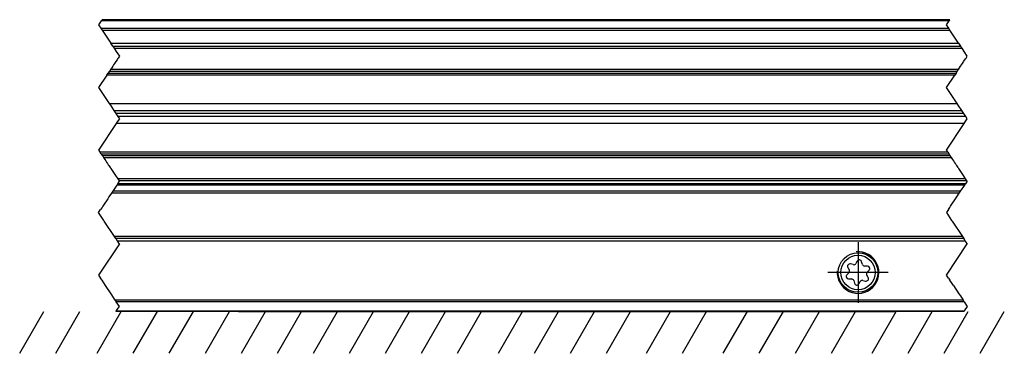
# Model space of a CAD drawing. Header units: millimetres. Extents: x -746 to 1006, y -92 to 517.
# Tile 39 of 59: x -229 to -134, y 205 to 237. Entities that reach past the tile are written whole.
import ezdxf

# ---------------------------------------------------------------- set-up
doc = ezdxf.new("R2010")
doc.units = ezdxf.units.MM
doc.linetypes.add('DOT_CENTER', pattern=[14, 12, -1, 0, -1])
doc.layers.add('1', color=7, linetype='Continuous')

# ---------------------------------------------------------------- blocks, each defined once
blk = doc.blocks.new('REGLA_SV2-620-T__19', base_point=(-529.95, 218.55))
at = {"color": 2, "linetype": 'DOT_CENTER'}
for p, q in [((-221.11, 236.45), (-221.376, 236.05)), ((-221.043, 236.55), (-221.11, 236.45)), ((-139.961, 236.05), (-139.695, 236.45)), ((-139.695, 236.45), (-139.628, 236.55)), ((-221.376, 236.05), (-221.163, 235.73)), ((-221.163, 235.73), (-221.04, 235.545)), ((-221.04, 235.545), (-220.205, 234.292)), ((-139.748, 235.73), (-139.961, 236.05)), ((-139.625, 235.545), (-139.748, 235.73)), ((-138.79, 234.292), (-139.625, 235.545)), ((-220.015, 234.008), (-220.205, 234.292)), ((-220.015, 234.008), (-219.882, 233.808)), ((-219.882, 233.808), (-219.677, 233.501)), ((-138.79, 234.292), (-138.6, 234.008)), ((-138.467, 233.808), (-138.6, 234.008)), ((-138.262, 233.501), (-138.467, 233.808)), ((-219.6, 232.715), (-219.724, 232.528)), ((-219.677, 233.501), (-219.376, 233.05)), ((-219.543, 232.8), (-219.6, 232.715)), ((-219.52, 232.834), (-219.543, 232.8)), ((-219.497, 232.869), (-219.52, 232.834)), ((-219.376, 233.05), (-219.497, 232.869)), ((-138.309, 232.528), (-138.185, 232.715)), ((-137.961, 233.05), (-138.262, 233.501)), ((-138.185, 232.715), (-138.128, 232.8)), ((-138.128, 232.8), (-138.105, 232.834)), ((-138.105, 232.834), (-138.082, 232.869)), ((-138.082, 232.869), (-137.961, 233.05)), ((-220.306, 231.656), (-220.354, 231.583)), ((-220.221, 231.783), (-220.306, 231.656)), ((-220.115, 231.941), (-220.221, 231.783)), ((-220.015, 232.092), (-220.115, 231.941)), ((-219.935, 232.212), (-220.015, 232.092)), ((-219.841, 232.354), (-219.935, 232.212)), ((-219.772, 232.457), (-219.841, 232.354)), ((-219.724, 232.528), (-219.772, 232.457)), ((-138.939, 231.583), (-138.891, 231.656)), ((-138.891, 231.656), (-138.806, 231.783)), ((-138.806, 231.783), (-138.7, 231.941)), ((-138.7, 231.941), (-138.6, 232.092)), ((-138.6, 232.092), (-138.52, 232.212)), ((-138.52, 232.212), (-138.426, 232.354)), ((-138.426, 232.354), (-138.357, 232.457)), ((-138.357, 232.457), (-138.309, 232.528)), ((-220.583, 231.24), (-221.376, 230.05)), ((-220.583, 231.24), (-220.452, 231.437)), ((-220.354, 231.583), (-220.452, 231.437)), ((-139.961, 230.05), (-139.168, 231.24)), ((-139.037, 231.437), (-139.168, 231.24)), ((-139.037, 231.437), (-138.939, 231.583)), ((-221.376, 230.05), (-220.343, 228.5)), ((-138.928, 228.5), (-139.961, 230.05)), ((-220.343, 228.5), (-220.244, 228.351)), ((-220.244, 228.351), (-219.902, 227.838)), ((-138.829, 228.351), (-138.928, 228.5)), ((-138.487, 227.838), (-138.829, 228.351)), ((-219.902, 227.838), (-219.71, 227.55)), ((-219.71, 227.55), (-219.517, 227.262)), ((-219.376, 227.05), (-219.577, 226.749)), ((-219.517, 227.262), (-219.376, 227.05)), ((-138.295, 227.55), (-138.487, 227.838)), ((-138.102, 227.262), (-138.295, 227.55)), ((-138.162, 226.749), (-137.961, 227.05)), ((-137.961, 227.05), (-138.102, 227.262)), ((-219.676, 226.6), (-221.376, 224.05)), ((-219.577, 226.749), (-219.676, 226.6)), ((-139.961, 224.05), (-138.261, 226.6)), ((-138.261, 226.6), (-138.162, 226.749)), ((-221.376, 224.05), (-221.249, 223.86)), ((-221.118, 223.663), (-221.249, 223.86)), ((-221.118, 223.663), (-221.021, 223.517)), ((-221.021, 223.517), (-220.972, 223.444)), ((-220.972, 223.444), (-220.888, 223.317)), ((-220.888, 223.317), (-220.778, 223.153)), ((-220.778, 223.153), (-220.681, 223.008)), ((-139.834, 223.86), (-139.961, 224.05)), ((-139.834, 223.86), (-139.703, 223.663)), ((-139.606, 223.517), (-139.703, 223.663)), ((-139.557, 223.444), (-139.606, 223.517)), ((-139.473, 223.317), (-139.557, 223.444)), ((-139.363, 223.153), (-139.473, 223.317)), ((-139.266, 223.008), (-139.363, 223.153)), ((-220.681, 223.008), (-220.602, 222.888)), ((-220.602, 222.888), (-220.507, 222.746)), ((-220.507, 222.746), (-220.438, 222.643)), ((-220.438, 222.643), (-220.391, 222.572)), ((-220.391, 222.572), (-220.266, 222.385)), ((-220.21, 222.3), (-220.266, 222.385)), ((-220.21, 222.3), (-220.187, 222.266)), ((-220.187, 222.266), (-219.742, 221.599)), ((-139.187, 222.888), (-139.266, 223.008)), ((-139.092, 222.746), (-139.187, 222.888)), ((-139.023, 222.643), (-139.092, 222.746)), ((-138.976, 222.572), (-139.023, 222.643)), ((-138.851, 222.385), (-138.976, 222.572)), ((-138.851, 222.385), (-138.795, 222.3)), ((-138.772, 222.266), (-138.795, 222.3)), ((-138.327, 221.599), (-138.772, 222.266)), ((-219.742, 221.599), (-219.538, 221.292)), ((-219.538, 221.292), (-219.404, 221.092)), ((-138.123, 221.292), (-138.327, 221.599)), ((-137.989, 221.092), (-138.123, 221.292)), ((-219.627, 220.674), (-220.018, 220.087)), ((-219.616, 220.691), (-219.627, 220.674)), ((-219.538, 220.808), (-219.616, 220.691)), ((-219.538, 220.808), (-219.376, 221.05)), ((-219.376, 221.05), (-219.404, 221.092)), ((-138.603, 220.087), (-138.212, 220.674)), ((-138.212, 220.674), (-138.201, 220.691)), ((-138.201, 220.691), (-138.123, 220.808)), ((-137.961, 221.05), (-138.123, 220.808)), ((-137.989, 221.092), (-137.961, 221.05)), ((-220.496, 219.37), (-220.91, 218.75)), ((-220.373, 219.555), (-220.496, 219.37)), ((-220.14, 219.905), (-220.373, 219.555)), ((-220.018, 220.087), (-220.14, 219.905)), ((-139.495, 218.75), (-139.081, 219.37)), ((-139.081, 219.37), (-138.958, 219.555)), ((-138.958, 219.555), (-138.725, 219.905)), ((-138.725, 219.905), (-138.603, 220.087)), ((-220.976, 218.65), (-221.043, 218.55)), ((-220.91, 218.75), (-220.976, 218.65)), ((-139.628, 218.55), (-139.561, 218.65)), ((-139.561, 218.65), (-139.495, 218.75))]:
    blk.add_line(p, q, dxfattribs=at)
at = {"color": 3, "linetype": 'Continuous'}
for p, q in [((-139.695, 236.45), (-221.11, 236.45)), ((-221.163, 235.73), (-139.748, 235.73)), ((-221.04, 235.545), (-139.625, 235.545)), ((-220.205, 234.292), (-138.79, 234.292)), ((-219.882, 233.808), (-138.467, 233.808)), ((-138.806, 231.783), (-220.221, 231.783)), ((-139.168, 231.24), (-220.583, 231.24)), ((-220.452, 231.437), (-139.037, 231.437)), ((-221.249, 223.86), (-139.834, 223.86)), ((-139.703, 223.663), (-221.118, 223.663)), ((-220.888, 223.317), (-139.473, 223.317)), ((-138.123, 221.292), (-219.538, 221.292)), ((-138.123, 220.808), (-219.538, 220.808))]:
    blk.add_line(p, q, dxfattribs=at)
at = {"color": 7, "linetype": 'Continuous'}
for p, q in [((-139.628, 236.55), (-221.043, 236.55)), ((-220.015, 234.008), (-138.6, 234.008)), ((-138.939, 231.583), (-220.354, 231.583)), ((-220.343, 228.5), (-138.928, 228.5)), ((-219.902, 227.838), (-138.487, 227.838)), ((-138.295, 227.55), (-219.71, 227.55)), ((-138.102, 227.262), (-219.517, 227.262)), ((-138.261, 226.6), (-219.676, 226.6)), ((-221.021, 223.517), (-139.606, 223.517)), ((-137.989, 221.092), (-219.404, 221.092))]:
    blk.add_line(p, q, dxfattribs=at)
blk = doc.blocks.new('SOPORTE_SV2-T__20', base_point=(-532.95, 208.55))
at = {"color": 2, "linetype": 'DOT_CENTER'}
for p, q in [((-219.627, 220.674), (-220.018, 220.087)), ((-219.616, 220.691), (-219.627, 220.674)), ((-138.603, 220.087), (-138.212, 220.674)), ((-138.212, 220.674), (-138.201, 220.691)), ((-220.496, 219.37), (-220.91, 218.75)), ((-220.373, 219.555), (-220.496, 219.37)), ((-220.14, 219.905), (-220.373, 219.555)), ((-220.018, 220.087), (-220.14, 219.905)), ((-139.495, 218.75), (-139.081, 219.37)), ((-139.081, 219.37), (-138.958, 219.555)), ((-138.958, 219.555), (-138.725, 219.905)), ((-138.725, 219.905), (-138.603, 220.087)), ((-221.043, 218.55), (-221.176, 218.35)), ((-220.976, 218.65), (-221.043, 218.55)), ((-220.91, 218.75), (-220.976, 218.65)), ((-139.761, 218.35), (-139.628, 218.55)), ((-139.628, 218.55), (-139.561, 218.65)), ((-139.561, 218.65), (-139.495, 218.75)), ((-221.376, 218.05), (-221.176, 218.35)), ((-220.876, 217.3), (-221.376, 218.05)), ((-139.761, 218.35), (-139.961, 218.05)), ((-139.961, 218.05), (-139.461, 217.3)), ((-220.876, 217.3), (-220.828, 217.228)), ((-219.843, 215.75), (-220.828, 217.228)), ((-139.413, 217.228), (-139.461, 217.3)), ((-139.413, 217.228), (-138.428, 215.75)), ((-219.71, 215.55), (-219.843, 215.75)), ((-138.428, 215.75), (-138.295, 215.55)), ((-219.376, 215.05), (-221.376, 212.05)), ((-219.71, 215.55), (-219.576, 215.35)), ((-219.576, 215.35), (-219.478, 215.202)), ((-219.392, 215.074), (-219.478, 215.202)), ((-219.392, 215.074), (-219.376, 215.05)), ((-139.961, 212.05), (-137.961, 215.05)), ((-138.161, 215.35), (-138.295, 215.55)), ((-138.063, 215.202), (-138.161, 215.35)), ((-137.977, 215.074), (-138.063, 215.202)), ((-137.961, 215.05), (-137.977, 215.074)), ((-221.376, 212.05), (-221.176, 211.75)), ((-139.761, 211.75), (-139.961, 212.05)), ((-221.043, 211.55), (-221.176, 211.75)), ((-220.71, 211.05), (-221.043, 211.55)), ((-220.176, 210.25), (-220.71, 211.05)), ((-139.761, 211.75), (-139.628, 211.55)), ((-139.295, 211.05), (-139.628, 211.55)), ((-139.295, 211.05), (-138.761, 210.25)), ((-219.765, 209.633), (-220.176, 210.25)), ((-138.761, 210.25), (-138.628, 210.05)), ((-138.628, 210.05), (-138.35, 209.633)), ((-219.765, 209.633), (-219.671, 209.491)), ((-219.376, 209.05), (-219.671, 209.491)), ((-219.671, 208.609), (-219.376, 209.05)), ((-138.256, 209.491), (-138.35, 209.633)), ((-138.256, 209.491), (-137.961, 209.05)), ((-137.961, 209.05), (-138.256, 208.609)), ((-219.671, 208.609), (-219.71, 208.55)), ((-138.295, 208.55), (-138.256, 208.609))]:
    blk.add_line(p, q, dxfattribs=at)
at = {"color": 3, "linetype": 'Continuous'}
for p, q in [((-138.212, 220.674), (-219.627, 220.674)), ((-138.725, 219.905), (-220.14, 219.905)), ((-138.603, 220.087), (-220.018, 220.087)), ((-138.428, 215.75), (-219.843, 215.75)), ((-219.576, 215.35), (-138.161, 215.35)), ((-138.35, 209.633), (-219.765, 209.633)), ((-138.256, 209.491), (-219.671, 209.491)), ((-219.671, 208.609), (-138.256, 208.609))]:
    blk.add_line(p, q, dxfattribs=at)
at = {"color": 7, "linetype": 'Continuous'}
for p, q in [((-138.201, 220.691), (-219.616, 220.691)), ((-138.295, 215.55), (-219.71, 215.55)), ((-149.431, 212.777), (-149.302, 212.548)), ((-148.913, 213.055), (-149.174, 213.117)), ((-148.528, 213.387), (-148.657, 213.164)), ((-148.031, 213.081), (-148.104, 213.334)), ((-147.546, 212.911), (-147.81, 212.914)), ((-149.336, 212.272), (-149.519, 212.083)), ((-147.469, 211.823), (-147.598, 212.052)), ((-147.564, 212.328), (-147.381, 212.517)), ((-149.354, 211.689), (-149.09, 211.686)), ((-148.869, 211.518), (-148.796, 211.266)), ((-148.373, 211.212), (-148.239, 211.439)), ((-147.983, 211.546), (-147.727, 211.483)), ((-138.295, 208.55), (-219.71, 208.55))]:
    blk.add_line(p, q, dxfattribs=at)
for radius in [1.9, 1.65]:
    blk.add_circle((-148.45, 212.3), radius, dxfattribs=at)
for centre, start, end in [((-149.228, 212.891), 76.54205, 209.43438), ((-148.858, 213.281), 256.54205, 329.84805), ((-148.327, 213.27), 16.12838, 149.84805), ((-147.807, 213.146), 196.12838, 269.43438), ((-147.549, 212.678), 316.12838, 89.43438), ((-149.351, 211.922), 136.12838, 269.43438), ((-149.504, 212.434), 316.12838, 29.43438), ((-147.672, 211.709), 256.12838, 29.43438), ((-147.396, 212.166), 136.12838, 209.43438), ((-149.093, 211.454), 16.12938, 89.43438), ((-148.573, 211.33), 196.12938, 329.43438), ((-148.039, 211.32), 76.12838, 149.43438)]:
    blk.add_arc(centre, 0.233, start, end, dxfattribs=at)
at = {"layer": '1', "color": 2, "linetype": 'DOT_CENTER'}
for p, q in [((-148.45, 215.2), (-148.45, 209.4)), ((-145.55, 212.3), (-151.35, 212.3))]:
    blk.add_line(p, q, dxfattribs=at)
at = {"layer": '1', "color": 30, "linetype": 'Continuous'}
blk.add_arc((-148.45, 212.3), 2, 175, 95, dxfattribs=at)
blk = doc.blocks.new('REGLA_SV2-620-T__22', base_point=(-532.95, 208.55))
for name, p in [('REGLA_SV2-620-T__19', (-529.95, 218.55)), ('SOPORTE_SV2-T__20', (-532.95, 208.55))]:
    blk.add_blockref(name, p)
blk = doc.blocks.new('Bottom2', base_point=(-445.45, 222.55))
at = {"layer": '1', "color": 2, "linetype": 'Continuous'}
for p, q in [((-228.947, 204.55), (-226.638, 208.55)), ((-225.487, 204.55), (-223.178, 208.55)), ((-221.499, 204.55), (-219.19, 208.55)), ((-218.039, 204.55), (-215.73, 208.55)), ((-214.579, 204.55), (-212.27, 208.55)), ((-211.119, 204.55), (-208.81, 208.55)), ((-207.95, 208.55), (-144.786, 208.55)), ((-207.659, 204.55), (-205.35, 208.55)), ((-204.199, 204.55), (-201.89, 208.55)), ((-200.739, 204.55), (-198.43, 208.55)), ((-197.279, 204.55), (-194.97, 208.55)), ((-193.819, 204.55), (-191.51, 208.55)), ((-190.359, 204.55), (-188.05, 208.55)), ((-186.899, 204.55), (-184.59, 208.55)), ((-182.985, 204.55), (-180.676, 208.55)), ((-179.525, 204.55), (-177.216, 208.55)), ((-176.065, 204.55), (-173.756, 208.55)), ((-172.605, 204.55), (-170.296, 208.55)), ((-168.764, 204.55), (-166.454, 208.55)), ((-165.304, 204.55), (-162.994, 208.55)), ((-161.39, 204.55), (-159.08, 208.55)), ((-157.93, 204.55), (-155.62, 208.55)), ((-154.47, 204.55), (-152.16, 208.55)), ((-151.01, 204.55), (-148.7, 208.55)), ((-147.095, 204.55), (-144.786, 208.55))]:
    blk.add_line(p, q, dxfattribs=at)
blk.add_blockref('REGLA_SV2-620-T__22', (-532.95, 208.55))

msp = doc.modelspace()

# ---------------------------------------------------------------- linework, layer by layer
at = {"layer": '1', "color": 2, "linetype": 'Continuous'}
for p, q in [((-143.635, 204.55), (-141.326, 208.55)), ((-140.175, 204.55), (-137.866, 208.55)), ((-136.715, 204.55), (-134.406, 208.55))]:
    msp.add_line(p, q, dxfattribs=at)

# ---------------------------------------------------------------- block references
msp.add_blockref('Bottom2', (-445.45, 222.55))

doc.saveas('drawing.dxf')
